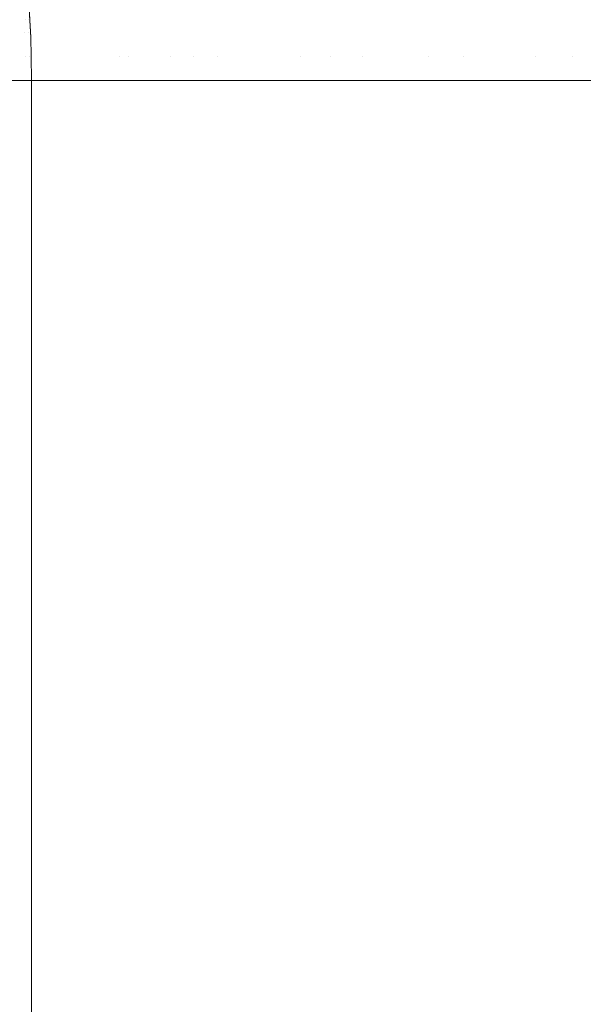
# Model space of a CAD drawing. Header units: centimetres. Extents: x -35.1 to 36.2, y 3.4 to 5.2.
# Tile 160 of 256: x -11.1423 to -11.1054, y 5.0397 to 5.1042. Entities that reach past the tile are written whole.
import ezdxf

# ---------------------------------------------------------------- set-up
doc = ezdxf.new("R2010")
doc.units = ezdxf.units.CM
doc.header["$LTSCALE"] = 2.54
doc.layers.add('Lucido design-1', color=7, linetype='Continuous')

# ---------------------------------------------------------------- blocks, each defined once
blk = doc.blocks.new('Gruppo-4-1')
at = {"color": 7, "linetype": 'Continuous', "lineweight": 9}
for points, invisible_edges in [([(-11.141739, 5.106072, -1872.715514), (-11.141563, 5.10305, -1872.715514), (-11.14163, 5.104194, -1872.915514), (-11.141677, 5.105008, -1872.915514)], 10), ([(-11.14156, 5.103386, -1872.713951), (-11.141563, 5.10305, -1872.715514), (-11.141739, 5.106072, -1872.715514), (-11.141647, 5.105009, -1872.71395)], 13), ([(-11.14246, 5.104981, -1872.926419), (-11.142249, 5.104988, -1872.924868), (-11.142163, 5.103372, -1872.924868), (-11.142374, 5.103367, -1872.926419)], 15), ([(-11.141984, 5.103376, -1872.923315), (-11.142163, 5.103372, -1872.924868), (-11.142249, 5.104988, -1872.924868), (-11.14207, 5.104995, -1872.923315)], 15), ([(-11.141984, 5.103376, -1872.923315), (-11.14207, 5.104995, -1872.923315), (-11.141924, 5.105, -1872.921758), (-11.141876, 5.104187, -1872.921758)], 15), ([(-11.141876, 5.104187, -1872.921758), (-11.141924, 5.105, -1872.921758), (-11.141728, 5.105007, -1872.918638), (-11.141681, 5.104193, -1872.918638)], 15), ([(-11.141681, 5.104193, -1872.918638), (-11.141728, 5.105007, -1872.918638), (-11.141677, 5.105008, -1872.915514), (-11.14163, 5.104194, -1872.915514)], 11), ([(-11.141647, 5.105009, -1872.71395), (-11.141598, 5.105009, -1872.712386), (-11.141511, 5.103386, -1872.712388), (-11.14156, 5.103386, -1872.713951)], 15), ([(-11.14143, 5.103386, -1872.710827), (-11.141511, 5.103386, -1872.712388), (-11.141598, 5.105009, -1872.712386), (-11.141516, 5.105009, -1872.710824)], 15), ([(-11.141516, 5.105009, -1872.710824), (-11.141402, 5.105009, -1872.709263), (-11.141315, 5.103386, -1872.709267), (-11.14143, 5.103386, -1872.710827)], 15), ([(-11.141169, 5.103386, -1872.70771), (-11.141315, 5.103386, -1872.709267), (-11.141402, 5.105009, -1872.709263), (-11.141255, 5.105009, -1872.707704)], 15), ([(-11.141255, 5.105009, -1872.707704), (-11.141076, 5.105009, -1872.706149), (-11.14099, 5.103386, -1872.706155), (-11.141169, 5.103386, -1872.70771)], 15), ([(-11.140778, 5.103386, -1872.704604), (-11.14099, 5.103386, -1872.706155), (-11.141076, 5.105009, -1872.706149), (-11.140865, 5.105009, -1872.704597)], 15), ([(-11.140865, 5.105009, -1872.704597), (-11.140621, 5.105009, -1872.703048), (-11.140535, 5.103386, -1872.703056), (-11.140778, 5.103386, -1872.704604)], 15), ([(-11.14026, 5.103386, -1872.701514), (-11.140535, 5.103386, -1872.703056), (-11.140621, 5.105009, -1872.703048), (-11.140346, 5.105009, -1872.701505)], 15), ([(-11.140346, 5.105009, -1872.701505), (-11.140038, 5.105009, -1872.699966), (-11.139953, 5.103386, -1872.699976), (-11.14026, 5.103386, -1872.701514)], 15), ([(-11.139614, 5.103386, -1872.698444), (-11.139953, 5.103386, -1872.699976), (-11.140038, 5.105009, -1872.699966), (-11.1397, 5.105009, -1872.698433)], 15), ([(-11.1397, 5.105009, -1872.698433), (-11.13933, 5.105009, -1872.696906), (-11.139245, 5.103386, -1872.696918), (-11.139614, 5.103386, -1872.698444)], 15), ([(-11.138844, 5.103386, -1872.695399), (-11.139245, 5.103386, -1872.696918), (-11.13933, 5.105009, -1872.696906), (-11.138929, 5.105009, -1872.695386)], 15), ([(-11.138929, 5.105009, -1872.695386), (-11.138497, 5.105009, -1872.693873), (-11.138412, 5.103386, -1872.693887), (-11.138844, 5.103386, -1872.695399)], 15), ([(-11.13795, 5.103386, -1872.692382), (-11.138412, 5.103386, -1872.693887), (-11.138497, 5.105009, -1872.693873), (-11.138035, 5.105009, -1872.692367)], 15), ([(-11.138035, 5.105009, -1872.692367), (-11.137542, 5.105009, -1872.69087), (-11.137459, 5.103386, -1872.690886), (-11.13795, 5.103386, -1872.692382)], 15), ([(-11.136937, 5.103386, -1872.689399), (-11.137459, 5.103386, -1872.690886), (-11.137542, 5.105009, -1872.69087), (-11.137021, 5.105009, -1872.689382)], 15), ([(-11.137021, 5.105009, -1872.689382), (-11.136469, 5.105009, -1872.687903), (-11.136386, 5.103386, -1872.687921), (-11.136937, 5.103386, -1872.689399)], 15), ([(-11.135806, 5.103386, -1872.686452), (-11.136386, 5.103386, -1872.687921), (-11.136469, 5.105009, -1872.687903), (-11.135889, 5.105009, -1872.686433)], 15), ([(-11.135889, 5.105009, -1872.686433), (-11.13528, 5.105009, -1872.684974), (-11.135197, 5.103386, -1872.684993), (-11.135806, 5.103386, -1872.686452)], 15), ([(-11.133978, 5.105009, -1872.682087), (-11.133896, 5.103386, -1872.682109), (-11.135197, 5.103386, -1872.684993), (-11.13528, 5.105009, -1872.684974)], 15), ([(-11.132566, 5.105009, -1872.679246), (-11.132486, 5.103386, -1872.679269), (-11.133896, 5.103386, -1872.682109), (-11.133978, 5.105009, -1872.682087)], 15), ([(-11.13105, 5.105009, -1872.676454), (-11.13097, 5.103386, -1872.676479), (-11.132486, 5.103386, -1872.679269), (-11.132566, 5.105009, -1872.679246)], 15), ([(-11.129432, 5.105009, -1872.673714), (-11.129353, 5.103386, -1872.673741), (-11.13097, 5.103386, -1872.676479), (-11.13105, 5.105009, -1872.676454)], 15), ([(-11.127716, 5.105009, -1872.671029), (-11.127638, 5.103386, -1872.671057), (-11.129353, 5.103386, -1872.673741), (-11.129432, 5.105009, -1872.673714)], 15), ([(-11.125907, 5.105009, -1872.668401), (-11.125831, 5.103386, -1872.668432), (-11.127638, 5.103386, -1872.671057), (-11.127716, 5.105009, -1872.671029)], 15), ([(-11.12401, 5.105009, -1872.665833), (-11.123935, 5.103386, -1872.665865), (-11.125831, 5.103386, -1872.668432), (-11.125907, 5.105009, -1872.668401)], 15), ([(-11.122029, 5.105009, -1872.663327), (-11.121955, 5.103386, -1872.663361), (-11.123935, 5.103386, -1872.665865), (-11.12401, 5.105009, -1872.665833)], 15), ([(-11.119968, 5.105009, -1872.660885), (-11.119896, 5.103386, -1872.660921), (-11.121955, 5.103386, -1872.663361), (-11.122029, 5.105009, -1872.663327)], 15), ([(-11.117833, 5.105009, -1872.658509), (-11.117762, 5.103386, -1872.658546), (-11.119896, 5.103386, -1872.660921), (-11.119968, 5.105009, -1872.660885)], 15), ([(-11.115628, 5.105009, -1872.6562), (-11.115558, 5.103386, -1872.656238), (-11.117762, 5.103386, -1872.658546), (-11.117833, 5.105009, -1872.658509)], 15), ([(-11.113358, 5.105009, -1872.653959), (-11.113289, 5.103386, -1872.653998), (-11.115558, 5.103386, -1872.656238), (-11.115628, 5.105009, -1872.6562)], 15), ([(-11.111027, 5.105009, -1872.651787), (-11.11096, 5.103386, -1872.651828), (-11.113289, 5.103386, -1872.653998), (-11.113358, 5.105009, -1872.653959)], 15), ([(-11.108641, 5.105009, -1872.649685), (-11.108575, 5.103386, -1872.649727), (-11.11096, 5.103386, -1872.651828), (-11.111027, 5.105009, -1872.651787)], 15), ([(-11.106203, 5.105009, -1872.647654), (-11.10614, 5.103386, -1872.647698), (-11.108575, 5.103386, -1872.649727), (-11.108641, 5.105009, -1872.649685)], 15), ([(-11.10372, 5.105009, -1872.645694), (-11.103658, 5.103386, -1872.645739), (-11.10614, 5.103386, -1872.647698), (-11.106203, 5.105009, -1872.647654)], 15), ([(36.079692, 5.103385, -1872.215583), (36.079692, 5.104574, -1872.215609), (-34.952766, 5.104574, -1872.215609), (-34.952766, 5.103385, -1872.215583)], 10), ([(-11.141876, 5.104187, -1872.921758), (-11.141838, 5.10338, -1872.921758), (-11.141984, 5.103376, -1872.923315)], 11), ([(-11.141876, 5.104187, -1872.921758), (-11.141681, 5.104193, -1872.918638), (-11.141723, 5.103382, -1872.920199)], 11), ([(-11.141723, 5.103382, -1872.920199), (-11.141838, 5.10338, -1872.921758), (-11.141876, 5.104187, -1872.921758)], 11), ([(-11.141681, 5.104193, -1872.918638), (-11.141642, 5.103384, -1872.918638), (-11.141723, 5.103382, -1872.920199)], 11), ([(-11.141681, 5.104193, -1872.918638), (-11.14163, 5.104194, -1872.915514), (-11.141593, 5.103385, -1872.917076)], 11), ([(-11.141593, 5.103385, -1872.917076), (-11.141642, 5.103384, -1872.918638), (-11.141681, 5.104193, -1872.918638)], 11), ([(-11.141563, 5.10305, -1872.715514), (-11.141563, 5.10305, -1872.915514), (-11.141583, 5.103385, -1872.915514), (-11.14163, 5.104194, -1872.915514)], 9), ([(-11.14163, 5.104194, -1872.915514), (-11.141583, 5.103385, -1872.915514), (-11.141593, 5.103385, -1872.917076)], 10), ([(-34.952766, 5.103385, -1872.215583), (-34.952766, 5.100212, -1872.215514), (36.079692, 5.100212, -1872.215514), (36.079692, 5.103385, -1872.215583)], 8), ([(-11.142374, 5.103367, -1872.926419), (-11.142163, 5.103372, -1872.924868), (-11.142112, 5.10178, -1872.924868), (-11.142323, 5.101777, -1872.926419)], 15), ([(-11.141933, 5.101782, -1872.923315), (-11.142112, 5.10178, -1872.924868), (-11.142163, 5.103372, -1872.924868), (-11.141984, 5.103376, -1872.923315)], 15), ([(-11.141984, 5.103376, -1872.923315), (-11.141838, 5.10338, -1872.921758), (-11.141787, 5.101784, -1872.921758), (-11.141933, 5.101782, -1872.923315)], 15), ([(-11.141673, 5.101785, -1872.920199), (-11.141787, 5.101784, -1872.921758), (-11.141838, 5.10338, -1872.921758), (-11.141723, 5.103382, -1872.920199)], 15), ([(-11.141723, 5.103382, -1872.920199), (-11.141642, 5.103384, -1872.918638), (-11.141591, 5.101786, -1872.918638), (-11.141673, 5.101785, -1872.920199)], 15), ([(-11.141542, 5.101787, -1872.917076), (-11.141591, 5.101786, -1872.918638), (-11.141642, 5.103384, -1872.918638), (-11.141593, 5.103385, -1872.917076)], 15), ([(-11.141593, 5.103385, -1872.917076), (-11.141583, 5.103385, -1872.915514), (-11.141563, 5.10305, -1872.915514)], 9), ([(-11.141563, 5.10305, -1872.915514), (-11.141539, 5.101786, -1872.915514), (-11.141542, 5.101787, -1872.917076), (-11.141593, 5.103385, -1872.917076)], 14), ([(-11.14151, 5.101787, -1872.713951), (-11.141539, 5.101786, -1872.715514), (-11.141563, 5.10305, -1872.715514), (-11.14156, 5.103386, -1872.713951)], 13), ([(-11.141539, 5.101786, -1872.915514), (-11.141563, 5.10305, -1872.915514), (-11.141563, 5.10305, -1872.715514), (-11.141539, 5.101786, -1872.715514)], 10), ([(-11.14156, 5.103386, -1872.713951), (-11.141511, 5.103386, -1872.712388), (-11.141461, 5.101787, -1872.712389), (-11.14151, 5.101787, -1872.713951)], 15), ([(-11.141379, 5.101787, -1872.710829), (-11.141461, 5.101787, -1872.712389), (-11.141511, 5.103386, -1872.712388), (-11.14143, 5.103386, -1872.710827)], 15), ([(-11.14143, 5.103386, -1872.710827), (-11.141315, 5.103386, -1872.709267), (-11.141265, 5.101787, -1872.709269), (-11.141379, 5.101787, -1872.710829)], 15), ([(-11.141118, 5.101787, -1872.707712), (-11.141265, 5.101787, -1872.709269), (-11.141315, 5.103386, -1872.709267), (-11.141169, 5.103386, -1872.70771)], 15), ([(-11.141169, 5.103386, -1872.70771), (-11.14099, 5.103386, -1872.706155), (-11.140939, 5.101787, -1872.706158), (-11.141118, 5.101787, -1872.707712)], 15), ([(-11.140728, 5.101787, -1872.704608), (-11.140939, 5.101787, -1872.706158), (-11.14099, 5.103386, -1872.706155), (-11.140778, 5.103386, -1872.704604)], 15), ([(-11.140778, 5.103386, -1872.704604), (-11.140535, 5.103386, -1872.703056), (-11.140485, 5.101787, -1872.703061), (-11.140728, 5.101787, -1872.704608)], 15), ([(-11.140209, 5.101787, -1872.701519), (-11.140485, 5.101787, -1872.703061), (-11.140535, 5.103386, -1872.703056), (-11.14026, 5.103386, -1872.701514)], 15), ([(-11.14026, 5.103386, -1872.701514), (-11.139953, 5.103386, -1872.699976), (-11.139903, 5.101787, -1872.699982), (-11.140209, 5.101787, -1872.701519)], 15), ([(-11.139564, 5.101787, -1872.69845), (-11.139903, 5.101787, -1872.699982), (-11.139953, 5.103386, -1872.699976), (-11.139614, 5.103386, -1872.698444)], 15), ([(-11.139614, 5.103386, -1872.698444), (-11.139245, 5.103386, -1872.696918), (-11.139195, 5.101787, -1872.696925), (-11.139564, 5.101787, -1872.69845)], 15), ([(-11.138794, 5.101787, -1872.695406), (-11.139195, 5.101787, -1872.696925), (-11.139245, 5.103386, -1872.696918), (-11.138844, 5.103386, -1872.695399)], 15), ([(-11.138844, 5.103386, -1872.695399), (-11.138412, 5.103386, -1872.693887), (-11.138363, 5.101787, -1872.693895), (-11.138794, 5.101787, -1872.695406)], 15), ([(-11.137901, 5.101787, -1872.692391), (-11.138363, 5.101787, -1872.693895), (-11.138412, 5.103386, -1872.693887), (-11.13795, 5.103386, -1872.692382)], 15), ([(-11.13795, 5.103386, -1872.692382), (-11.137459, 5.103386, -1872.690886), (-11.137409, 5.101787, -1872.690896), (-11.137901, 5.101787, -1872.692391)], 15), ([(-11.136888, 5.101787, -1872.689409), (-11.137409, 5.101787, -1872.690896), (-11.137459, 5.103386, -1872.690886), (-11.136937, 5.103386, -1872.689399)], 15), ([(-11.136937, 5.103386, -1872.689399), (-11.136386, 5.103386, -1872.687921), (-11.136337, 5.101787, -1872.687931), (-11.136888, 5.101787, -1872.689409)], 15), ([(-11.135757, 5.101787, -1872.686463), (-11.136337, 5.101787, -1872.687931), (-11.136386, 5.103386, -1872.687921), (-11.135806, 5.103386, -1872.686452)], 15), ([(-11.135806, 5.103386, -1872.686452), (-11.135197, 5.103386, -1872.684993), (-11.135149, 5.101787, -1872.685005), (-11.135757, 5.101787, -1872.686463)], 15), ([(-11.135149, 5.101787, -1872.685005), (-11.135197, 5.103386, -1872.684993), (-11.133896, 5.103386, -1872.682109), (-11.133848, 5.101787, -1872.682121)], 15), ([(-11.133848, 5.101787, -1872.682121), (-11.133896, 5.103386, -1872.682109), (-11.132486, 5.103386, -1872.679269), (-11.132438, 5.101787, -1872.679283)], 15), ([(-11.132438, 5.101787, -1872.679283), (-11.132486, 5.103386, -1872.679269), (-11.13097, 5.103386, -1872.676479), (-11.130923, 5.101787, -1872.676494)], 15), ([(-11.130923, 5.101787, -1872.676494), (-11.13097, 5.103386, -1872.676479), (-11.129353, 5.103386, -1872.673741), (-11.129307, 5.101787, -1872.673757)], 15), ([(-11.129307, 5.101787, -1872.673757), (-11.129353, 5.103386, -1872.673741), (-11.127638, 5.103386, -1872.671057), (-11.127593, 5.101787, -1872.671074)], 15), ([(-11.127593, 5.101787, -1872.671074), (-11.127638, 5.103386, -1872.671057), (-11.125831, 5.103386, -1872.668432), (-11.125786, 5.101787, -1872.668449)], 15), ([(-11.125786, 5.101787, -1872.668449), (-11.125831, 5.103386, -1872.668432), (-11.123935, 5.103386, -1872.665865), (-11.123891, 5.101787, -1872.665884)], 15), ([(-11.123891, 5.101787, -1872.665884), (-11.123935, 5.103386, -1872.665865), (-11.121955, 5.103386, -1872.663361), (-11.121912, 5.101787, -1872.663381)], 15), ([(-11.121912, 5.101787, -1872.663381), (-11.121955, 5.103386, -1872.663361), (-11.119896, 5.103386, -1872.660921), (-11.119853, 5.101787, -1872.660941)], 15), ([(-11.119853, 5.101787, -1872.660941), (-11.119896, 5.103386, -1872.660921), (-11.117762, 5.103386, -1872.658546), (-11.11772, 5.101787, -1872.658567)], 15), ([(-11.11772, 5.101787, -1872.658567), (-11.117762, 5.103386, -1872.658546), (-11.115558, 5.103386, -1872.656238), (-11.115517, 5.101787, -1872.65626)], 15), ([(-11.115517, 5.101787, -1872.65626), (-11.115558, 5.103386, -1872.656238), (-11.113289, 5.103386, -1872.653998), (-11.113249, 5.101787, -1872.654022)], 15), ([(-11.113249, 5.101787, -1872.654022), (-11.113289, 5.103386, -1872.653998), (-11.11096, 5.103386, -1872.651828), (-11.110921, 5.101787, -1872.651852)], 15), ([(-11.110921, 5.101787, -1872.651852), (-11.11096, 5.103386, -1872.651828), (-11.108575, 5.103386, -1872.649727), (-11.108537, 5.101787, -1872.649752)], 15), ([(-11.108537, 5.101787, -1872.649752), (-11.108575, 5.103386, -1872.649727), (-11.10614, 5.103386, -1872.647698), (-11.106102, 5.101787, -1872.647723)], 15), ([(-11.106102, 5.101787, -1872.647723), (-11.10614, 5.103386, -1872.647698), (-11.103658, 5.103386, -1872.645739), (-11.103621, 5.101787, -1872.645765)], 15), ([(-11.142323, 5.101777, -1872.926419), (-11.142112, 5.10178, -1872.924868), (-11.142089, 5.100212, -1872.924815), (-11.14254, 5.100212, -1872.927905)], 11), ([(-11.142089, 5.100212, -1872.924815), (-11.142112, 5.10178, -1872.924868), (-11.141933, 5.101782, -1872.923315)], 11), ([(-11.141767, 5.100212, -1872.921723), (-11.142089, 5.100212, -1872.924815), (-11.141933, 5.101782, -1872.923315)], 10), ([(-11.141933, 5.101782, -1872.923315), (-11.141787, 5.101784, -1872.921758), (-11.141767, 5.100212, -1872.921723)], 11), ([(-11.141767, 5.100212, -1872.921723), (-11.141787, 5.101784, -1872.921758), (-11.141673, 5.101785, -1872.920199)], 11), ([(-11.141575, 5.100212, -1872.918638), (-11.141767, 5.100212, -1872.921723), (-11.141673, 5.101785, -1872.920199)], 10), ([(-11.141673, 5.101785, -1872.920199), (-11.141591, 5.101786, -1872.918638), (-11.141575, 5.100212, -1872.918638)], 11), ([(-11.141542, 5.100212, -1872.917076), (-11.141575, 5.100212, -1872.918638), (-11.141591, 5.101786, -1872.918638), (-11.141542, 5.101787, -1872.917076)], 14), ([(-11.141542, 5.100212, -1872.917076), (-11.141542, 5.101787, -1872.917076), (-11.141539, 5.101786, -1872.915514)], 11), ([(-11.141539, 5.101786, -1872.915514), (-11.141509, 5.100212, -1872.915514), (-11.141542, 5.100212, -1872.917076)], 8), ([(-11.141486, 5.100212, -1872.713952), (-11.141509, 5.100212, -1872.715514), (-11.141539, 5.101786, -1872.715514), (-11.14151, 5.101787, -1872.713951)], 12), ([(-11.141539, 5.101786, -1872.715514), (-11.141509, 5.100212, -1872.715514), (-11.141509, 5.100212, -1872.915514), (-11.141539, 5.101786, -1872.915514)], 8), ([(-11.14151, 5.101787, -1872.713951), (-11.141461, 5.101787, -1872.712389), (-11.141477, 5.100212, -1872.713302), (-11.141486, 5.100212, -1872.713952)], 11), ([(-11.14132, 5.100212, -1872.710192), (-11.141477, 5.100212, -1872.713302), (-11.141461, 5.101787, -1872.712389), (-11.141379, 5.101787, -1872.710829)], 14), ([(-11.141379, 5.101787, -1872.710829), (-11.141265, 5.101787, -1872.709269), (-11.14132, 5.100212, -1872.710192)], 11), ([(-11.141032, 5.100212, -1872.707072), (-11.14132, 5.100212, -1872.710192), (-11.141265, 5.101787, -1872.709269), (-11.141118, 5.101787, -1872.707712)], 14), ([(-11.141118, 5.101787, -1872.707712), (-11.140939, 5.101787, -1872.706158), (-11.141032, 5.100212, -1872.707072)], 11), ([(-11.14061, 5.100212, -1872.703941), (-11.141032, 5.100212, -1872.707072), (-11.140939, 5.101787, -1872.706158), (-11.140728, 5.101787, -1872.704608)], 14), ([(-11.140728, 5.101787, -1872.704608), (-11.140485, 5.101787, -1872.703061), (-11.14061, 5.100212, -1872.703941)], 11), ([(-11.140053, 5.100212, -1872.700797), (-11.14061, 5.100212, -1872.703941), (-11.140485, 5.101787, -1872.703061), (-11.140209, 5.101787, -1872.701519)], 14), ([(-11.140209, 5.101787, -1872.701519), (-11.139903, 5.101787, -1872.699982), (-11.140053, 5.100212, -1872.700797)], 11), ([(-11.139355, 5.100212, -1872.697639), (-11.140053, 5.100212, -1872.700797), (-11.139903, 5.101787, -1872.699982), (-11.139564, 5.101787, -1872.69845)], 14), ([(-11.139564, 5.101787, -1872.69845), (-11.139195, 5.101787, -1872.696925), (-11.139355, 5.100212, -1872.697639)], 11), ([(-11.138513, 5.100212, -1872.694466), (-11.139355, 5.100212, -1872.697639), (-11.139195, 5.101787, -1872.696925), (-11.138794, 5.101787, -1872.695406)], 14), ([(-11.138794, 5.101787, -1872.695406), (-11.138363, 5.101787, -1872.693895), (-11.138513, 5.100212, -1872.694466)], 11), ([(-11.13752, 5.100212, -1872.691276), (-11.138513, 5.100212, -1872.694466), (-11.138363, 5.101787, -1872.693895), (-11.137901, 5.101787, -1872.692391)], 14), ([(-11.137901, 5.101787, -1872.692391), (-11.137409, 5.101787, -1872.690896), (-11.13752, 5.100212, -1872.691276)], 11), ([(-11.136372, 5.100212, -1872.688068), (-11.13752, 5.100212, -1872.691276), (-11.137409, 5.101787, -1872.690896), (-11.136888, 5.101787, -1872.689409)], 14), ([(-11.136888, 5.101787, -1872.689409), (-11.136337, 5.101787, -1872.687931), (-11.136318, 5.100212, -1872.687936), (-11.136372, 5.100212, -1872.688068)], 11), ([(-11.136318, 5.100212, -1872.687936), (-11.136337, 5.101787, -1872.687931), (-11.135757, 5.101787, -1872.686463)], 11), ([(-11.135757, 5.101787, -1872.686463), (-11.135149, 5.101787, -1872.685005), (-11.13513, 5.100212, -1872.68501), (-11.136318, 5.100212, -1872.687936)], 11), ([(-11.135149, 5.101787, -1872.685005), (-11.133848, 5.101787, -1872.682121), (-11.13358, 5.100212, -1872.681597), (-11.135061, 5.100212, -1872.684842)], 11), ([(-11.135061, 5.100212, -1872.684842), (-11.13513, 5.100212, -1872.68501), (-11.135149, 5.101787, -1872.685005)], 10), ([(-11.13358, 5.100212, -1872.681597), (-11.133848, 5.101787, -1872.682121), (-11.132438, 5.101787, -1872.679283)], 11), ([(-11.132438, 5.101787, -1872.679283), (-11.13192, 5.100212, -1872.678334), (-11.13358, 5.100212, -1872.681597)], 9), ([(-11.13192, 5.100212, -1872.678334), (-11.132438, 5.101787, -1872.679283), (-11.130923, 5.101787, -1872.676494)], 11), ([(-11.130923, 5.101787, -1872.676494), (-11.130071, 5.100212, -1872.675054), (-11.13192, 5.100212, -1872.678334)], 9), ([(-11.129307, 5.101787, -1872.673757), (-11.130071, 5.100212, -1872.675054), (-11.130923, 5.101787, -1872.676494)], 11), ([(-11.128024, 5.100212, -1872.671758), (-11.130071, 5.100212, -1872.675054), (-11.129307, 5.101787, -1872.673757)], 10), ([(-11.129307, 5.101787, -1872.673757), (-11.127593, 5.101787, -1872.671074), (-11.128024, 5.100212, -1872.671758)], 11), ([(-11.125786, 5.101787, -1872.668449), (-11.125771, 5.100212, -1872.668455), (-11.128024, 5.100212, -1872.671758), (-11.127593, 5.101787, -1872.671074)], 13), ([(-11.123891, 5.101787, -1872.665884), (-11.12387, 5.100212, -1872.665895), (-11.125771, 5.100212, -1872.668455), (-11.125786, 5.101787, -1872.668449)], 13), ([(-11.123577, 5.100212, -1872.665501), (-11.123891, 5.101787, -1872.665884), (-11.121912, 5.101787, -1872.663381)], 11), ([(-11.123577, 5.100212, -1872.665501), (-11.12387, 5.100212, -1872.665895), (-11.123891, 5.101787, -1872.665884)], 10), ([(-11.121912, 5.101787, -1872.663381), (-11.120893, 5.100212, -1872.662177), (-11.123577, 5.100212, -1872.665501)], 9), ([(-11.119853, 5.101787, -1872.660941), (-11.120893, 5.100212, -1872.662177), (-11.121912, 5.101787, -1872.663381)], 11), ([(-11.117964, 5.100212, -1872.658854), (-11.120893, 5.100212, -1872.662177), (-11.119853, 5.101787, -1872.660941)], 10), ([(-11.119853, 5.101787, -1872.660941), (-11.11772, 5.101787, -1872.658567), (-11.117964, 5.100212, -1872.658854)], 11), ([(-11.115517, 5.101787, -1872.65626), (-11.114778, 5.100212, -1872.655537), (-11.117964, 5.100212, -1872.658854), (-11.11772, 5.101787, -1872.658567)], 13), ([(-11.113249, 5.101787, -1872.654022), (-11.114778, 5.100212, -1872.655537), (-11.115517, 5.101787, -1872.65626)], 11), ([(-11.11132, 5.100212, -1872.652235), (-11.114778, 5.100212, -1872.655537), (-11.113249, 5.101787, -1872.654022)], 10), ([(-11.113249, 5.101787, -1872.654022), (-11.110921, 5.101787, -1872.651852), (-11.11132, 5.100212, -1872.652235)], 11), ([(-11.108537, 5.101787, -1872.649752), (-11.107579, 5.100212, -1872.64896), (-11.11132, 5.100212, -1872.652235), (-11.110921, 5.101787, -1872.651852)], 13), ([(-11.106102, 5.101787, -1872.647723), (-11.107579, 5.100212, -1872.64896), (-11.108537, 5.101787, -1872.649752)], 11), ([(-11.103543, 5.100212, -1872.645723), (-11.107579, 5.100212, -1872.64896), (-11.106102, 5.101787, -1872.647723)], 10), ([(-11.106102, 5.101787, -1872.647723), (-11.103621, 5.101787, -1872.645765), (-11.103543, 5.100212, -1872.645723)], 11), ([(-11.14254, 5.100212, -1872.927905), (-11.142089, 5.100212, -1872.924815), (-11.142089, 3.900212, -1872.924815), (-11.142414, 3.900212, -1872.927044)], 10), ([(-11.142089, 5.100212, -1872.924815), (-11.141767, 5.100212, -1872.921723), (-11.141767, 3.900212, -1872.921723), (-11.141966, 3.900212, -1872.923629)], 10), ([(-11.141966, 3.900212, -1872.923629), (-11.142089, 3.900212, -1872.924815), (-11.142089, 5.100212, -1872.924815)], 10), ([(-11.141767, 5.100212, -1872.921723), (-11.141574, 5.100212, -1872.918629), (-11.141574, 3.900212, -1872.918629), (-11.141679, 3.900212, -1872.92031)], 10), ([(-11.141679, 3.900212, -1872.92031), (-11.141767, 3.900212, -1872.921723), (-11.141767, 5.100212, -1872.921723)], 10), ([(-11.141542, 3.900212, -1872.917088), (-11.141574, 3.900212, -1872.918629), (-11.141574, 5.100212, -1872.918629), (-11.141542, 5.100212, -1872.917076)], 10), ([(-11.141542, 5.100212, -1872.917076), (-11.141509, 5.100212, -1872.915514), (-11.141509, 3.900212, -1872.915514), (-11.141542, 3.900212, -1872.917088)], 8), ([(-11.141477, 3.900212, -1872.713302), (-11.141509, 3.900212, -1872.715514), (-11.141509, 5.100212, -1872.715514), (-11.141486, 5.100212, -1872.713952)], 8), ([(-11.141486, 5.100212, -1872.713952), (-11.141477, 5.100212, -1872.713302), (-11.141477, 3.900212, -1872.713302)], 10), ([(-11.141477, 5.100212, -1872.713302), (-11.14132, 5.100212, -1872.710192), (-11.14132, 3.900212, -1872.710192), (-11.141363, 3.900212, -1872.711057)], 10), ([(-11.141363, 3.900212, -1872.711057), (-11.141477, 3.900212, -1872.713302), (-11.141477, 5.100212, -1872.713302)], 10), ([(-11.14132, 3.900212, -1872.710192), (-11.14132, 5.100212, -1872.710192), (-11.141032, 5.100212, -1872.707072), (-11.141032, 3.900212, -1872.707072)], 5), ([(-11.141032, 5.100212, -1872.707072), (-11.14061, 5.100212, -1872.703941), (-11.14061, 3.900212, -1872.703941), (-11.140959, 3.900212, -1872.70653)], 10), ([(-11.140959, 3.900212, -1872.70653), (-11.141032, 3.900212, -1872.707072), (-11.141032, 5.100212, -1872.707072)], 10), ([(-11.14061, 5.100212, -1872.703941), (-11.140053, 5.100212, -1872.700797), (-11.140053, 3.900212, -1872.700797), (-11.140257, 3.900212, -1872.701947)], 10), ([(-11.140257, 3.900212, -1872.701947), (-11.14061, 3.900212, -1872.703941), (-11.14061, 5.100212, -1872.703941)], 10), ([(-11.140053, 3.900212, -1872.700797), (-11.140053, 5.100212, -1872.700797), (-11.139355, 5.100212, -1872.697639), (-11.139355, 3.900212, -1872.697639)], 5), ([(-11.139355, 5.100212, -1872.697639), (-11.138513, 5.100212, -1872.694466), (-11.138513, 3.900212, -1872.694466), (-11.13927, 3.900212, -1872.697319)], 10), ([(-11.13927, 3.900212, -1872.697319), (-11.139355, 3.900212, -1872.697639), (-11.139355, 5.100212, -1872.697639)], 10), ([(-11.138513, 5.100212, -1872.694466), (-11.13752, 5.100212, -1872.691276), (-11.13752, 3.900212, -1872.691276), (-11.137954, 3.900212, -1872.692669)], 10), ([(-11.137954, 3.900212, -1872.692669), (-11.138513, 3.900212, -1872.694466), (-11.138513, 5.100212, -1872.694466)], 10), ([(-11.13752, 3.900212, -1872.691276), (-11.13752, 5.100212, -1872.691276), (-11.136372, 5.100212, -1872.688068), (-11.136372, 3.900212, -1872.688068)], 5), ([(-11.136344, 3.900212, -1872.687999), (-11.136372, 3.900212, -1872.688068), (-11.136372, 5.100212, -1872.688068), (-11.136318, 5.100212, -1872.687936)], 10), ([(-11.135061, 3.900212, -1872.684842), (-11.136344, 3.900212, -1872.687999), (-11.136318, 5.100212, -1872.687936), (-11.13513, 5.100212, -1872.68501)], 10), ([(-11.13513, 5.100212, -1872.68501), (-11.135061, 5.100212, -1872.684842), (-11.135061, 3.900212, -1872.684842)], 10), ([(-11.135061, 5.100212, -1872.684842), (-11.13358, 5.100212, -1872.681597), (-11.13358, 3.900212, -1872.681597), (-11.134379, 3.900212, -1872.683347)], 10), ([(-11.134379, 3.900212, -1872.683347), (-11.135061, 3.900212, -1872.684842), (-11.135061, 5.100212, -1872.684842)], 10), ([(-11.13358, 5.100212, -1872.681597), (-11.13192, 5.100212, -1872.678334), (-11.13192, 3.900212, -1872.678334), (-11.13211, 3.900212, -1872.678708)], 10), ([(-11.13211, 3.900212, -1872.678708), (-11.13358, 3.900212, -1872.681597), (-11.13358, 5.100212, -1872.681597)], 10), ([(-11.13192, 3.900212, -1872.678334), (-11.13192, 5.100212, -1872.678334), (-11.130071, 5.100212, -1872.675054), (-11.130071, 3.900212, -1872.675054)], 5), ([(-11.130071, 5.100212, -1872.675054), (-11.128024, 5.100212, -1872.671758), (-11.128024, 3.900212, -1872.671758), (-11.129492, 3.900212, -1872.674122)], 10), ([(-11.129492, 3.900212, -1872.674122), (-11.130071, 3.900212, -1872.675054), (-11.130071, 5.100212, -1872.675054)], 10), ([(-11.128024, 5.100212, -1872.671758), (-11.125771, 5.100212, -1872.668455), (-11.125771, 3.900212, -1872.668455), (-11.126549, 3.900212, -1872.669595)], 10), ([(-11.126549, 3.900212, -1872.669595), (-11.128024, 3.900212, -1872.671758), (-11.128024, 5.100212, -1872.671758)], 10), ([(-11.123577, 3.900212, -1872.665501), (-11.125771, 3.900212, -1872.668455), (-11.125771, 5.100212, -1872.668455), (-11.12387, 5.100212, -1872.665895)], 10), ([(-11.12387, 5.100212, -1872.665895), (-11.123577, 5.100212, -1872.665501), (-11.123577, 3.900212, -1872.665501)], 10), ([(-11.123577, 5.100212, -1872.665501), (-11.120893, 5.100212, -1872.662177), (-11.120893, 3.900212, -1872.662177), (-11.121527, 3.900212, -1872.662962)], 10), ([(-11.121527, 3.900212, -1872.662962), (-11.123289, 3.900212, -1872.665144), (-11.123577, 5.100212, -1872.665501)], 10), ([(-11.123289, 3.900212, -1872.665144), (-11.123577, 3.900212, -1872.665501), (-11.123577, 5.100212, -1872.665501)], 10), ([(-11.120893, 5.100212, -1872.662177), (-11.117964, 5.100212, -1872.658854), (-11.117964, 3.900212, -1872.658854), (-11.119687, 3.900212, -1872.660808)], 10), ([(-11.119687, 3.900212, -1872.660808), (-11.120893, 3.900212, -1872.662177), (-11.120893, 5.100212, -1872.662177)], 10), ([(-11.117964, 5.100212, -1872.658854), (-11.114778, 5.100212, -1872.655537), (-11.114778, 3.900212, -1872.655537), (-11.115784, 3.900212, -1872.656584)], 10), ([(-11.115784, 3.900212, -1872.656584), (-11.117964, 3.900212, -1872.658854), (-11.117964, 5.100212, -1872.658854)], 10), ([(-11.114778, 5.100212, -1872.655537), (-11.11132, 5.100212, -1872.652235), (-11.11132, 3.900212, -1872.652235), (-11.111587, 3.900212, -1872.652489)], 10), ([(-11.111587, 3.900212, -1872.652489), (-11.114778, 3.900212, -1872.655537), (-11.114778, 5.100212, -1872.655537)], 10), ([(-11.11132, 3.900212, -1872.652235), (-11.11132, 5.100212, -1872.652235), (-11.107579, 5.100212, -1872.64896), (-11.107579, 3.900212, -1872.64896)], 5), ([(-11.107579, 5.100212, -1872.64896), (-11.103543, 5.100212, -1872.645723), (-11.103543, 3.900212, -1872.645723), (-11.107089, 3.900212, -1872.648566)], 10), ([(-11.107089, 3.900212, -1872.648566), (-11.107579, 3.900212, -1872.64896), (-11.107579, 5.100212, -1872.64896)], 10)]:
    blk.add_3dface(points, dxfattribs=dict(at, invisible_edges=invisible_edges))
for points in [[(-34.952766, 5.100212, -1872.215514), (-34.952766, 3.500212, -1872.215514), (36.079692, 3.500212, -1872.215514), (36.079692, 5.100212, -1872.215514)], [(-11.141509, 3.900212, -1872.915514), (-11.141509, 5.100212, -1872.915514), (-11.141509, 5.100212, -1872.715514), (-11.141509, 3.900212, -1872.715514)]]:
    blk.add_3dface(points, dxfattribs=at)

msp = doc.modelspace()

# ---------------------------------------------------------------- block references
at = {"layer": 'Lucido design-1', "color": 7}
msp.add_blockref('Gruppo-4-1', (0, 0), dxfattribs=at)

doc.saveas('drawing.dxf')
